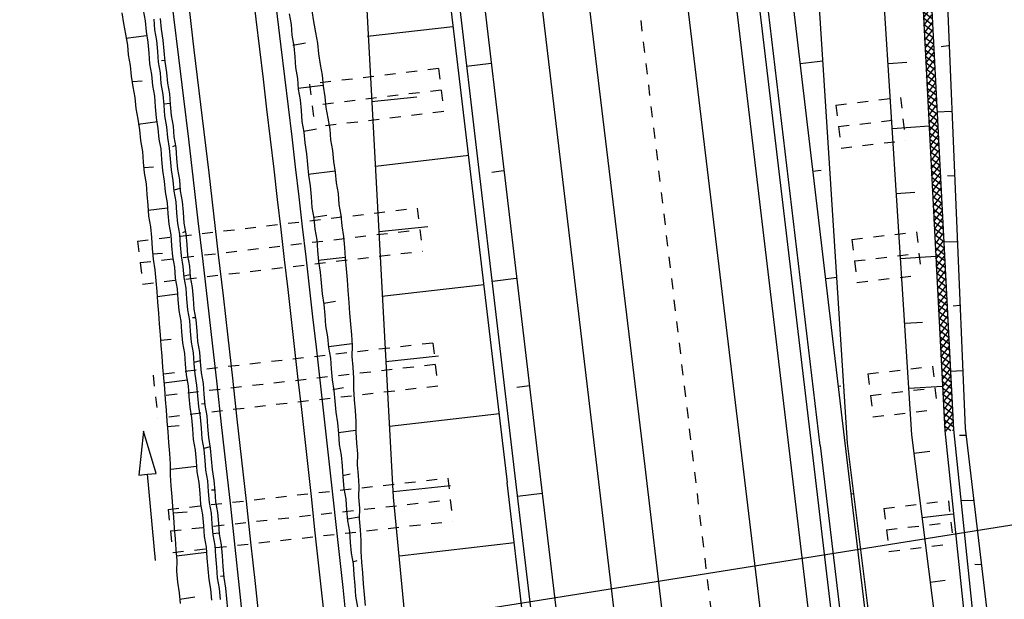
# Model space of a CAD drawing. Extents: x 447693 to 448165, y 439527 to 440695.
# Tile 24 of 88: x 447896 to 447942, y 439722 to 439749. Entities that reach past the tile are written whole.
import ezdxf

# ---------------------------------------------------------------- set-up
doc = ezdxf.new("R2010")
doc.units = 0
doc.header["$LTSCALE"] = 2
doc.header["$MEASUREMENT"] = 0
for name, pattern in [('ACAD_ISO05W100', [0.5, 0.25, -0.25]), ('ACAD_ISO10W100W', [0.5, 0.25, -0.25]), ('AUSGEZOGEN', [0]), ('PUNKTX2', [0.5, 0.25, -0.25])]:
    doc.linetypes.add(name, pattern=pattern)
doc.layers.get('0').update_dxf_attribs({"linetype": 'AUSGEZOGEN'})
for name, color, linetype in [('BOESCHG', 250, 'AUSGEZOGEN'), ('DB-Bahnachse', 7, 'CONTINUOUS'), ('DB-Gleisachse', 7, 'CONTINUOUS'), ('DB-GRABEN', 15, 'AUSGEZOGEN'), ('DB-HZV-Stützscheiben', 15, 'CONTINUOUS'), ('DB-Ingenieurbauwerke', 15, 'CONTINUOUS'), ('DB-Kabelanlagen', 15, 'CONTINUOUS'), ('DB-Wegboeschungen', 15, 'CONTINUOUS'), ('DB-Wege', 15, 'CONTINUOUS'), ('FBRTOP', 250, 'AUSGEZOGEN'), ('Planeinteilung', 250, 'CONTINUOUS'), ('RAHMEN', 7, 'AUSGEZOGEN')]:
    doc.layers.add(name, color=color, linetype=linetype)

# ---------------------------------------------------------------- blocks, each defined once
blk = doc.blocks.new('*X371')
at = {"color": 0, "linetype": 'ByBlock'}
for p, q in [((-40607, -108383), (-40293, -108069)), ((-40586, -108044), (-40586, -108044)), ((-40112, -108487), (-40552, -108047)), ((-40370, -108464), (-40001, -108095)), ((-39763, -108518), (-40203, -108077)), ((-40077, -108490), (-39709, -108121)), ((-39414, -108548), (-39854, -108108)), ((-39785, -108516), (-39416, -108147)), ((-39065, -108579), (-39505, -108139)), ((-38716, -108610), (-39156, -108170)), ((-40461, -108456), (-40603, -108314)), ((-39492, -108541), (-39124, -108173)), ((-39200, -108567), (-38831, -108199)), ((-38908, -108593), (-38539, -108224)), ((-38367, -108641), (-38807, -108201)), ((-38615, -108619), (-38247, -108250)), ((-38018, -108672), (-38458, -108232)), ((-38323, -108645), (-37954, -108276)), ((-37669, -108702), (-38109, -108262)), ((-38030, -108670), (-37662, -108302)), ((-37320, -108733), (-37760, -108293)), ((-37738, -108696), (-37370, -108328)), ((-37446, -108722), (-37077, -108354)), ((-36971, -108764), (-37411, -108324)), ((-37153, -108748), (-36785, -108379)), ((-36622, -108795), (-37062, -108355)), ((-36861, -108774), (-36492, -108405)), ((-36273, -108825), (-36713, -108386)), ((-36568, -108799), (-36200, -108431)), ((-35924, -108856), (-36364, -108417)), ((-36276, -108825), (-35908, -108457)), ((-35575, -108887), (-36015, -108447)), ((-35984, -108851), (-35615, -108483)), ((-35691, -108877), (-35323, -108508)), ((-35226, -108918), (-35666, -108478)), ((-35399, -108903), (-35031, -108534)), ((-34877, -108949), (-35317, -108509)), ((-35106, -108928), (-34738, -108560)), ((-34528, -108979), (-34967, -108540)), ((-34814, -108954), (-34446, -108586)), ((-34179, -109010), (-34618, -108571)), ((-34522, -108980), (-34153, -108612)), ((-33830, -109041), (-34269, -108601)), ((-34229, -109006), (-33861, -108638)), ((-33937, -109032), (-33569, -108663)), ((-33481, -109072), (-33920, -108632)), ((-33644, -109057), (-33276, -108689)), ((-33132, -109103), (-33571, -108663)), ((-33352, -109083), (-32984, -108715)), ((-32783, -109133), (-33222, -108694)), ((-33060, -109109), (-32692, -108741)), ((-32451, -109147), (-32873, -108725)), ((-32767, -109135), (-32399, -108767)), ((-32127, -109153), (-32524, -108756)), ((-32461, -109147), (-32107, -108792)), ((-31736, -109226), (-32175, -108786)), ((-32148, -109152), (-31814, -108818)), ((-31890, -109212), (-31522, -108844)), ((-31387, -109256), (-31826, -108817)), ((-31598, -109238), (-31230, -108870)), ((-31038, -109287), (-31477, -108848)), ((-31305, -109264), (-30937, -108895)), ((-30691, -109316), (-31128, -108879)), ((-31013, -109289), (-30643, -108920)), ((-30344, -109345), (-30781, -108908)), ((-30719, -109314), (-30349, -108944)), ((-29997, -109374), (-30433, -108937)), ((-30425, -109338), (-30056, -108969)), ((-30131, -109363), (-29762, -108993)), ((-29650, -109403), (-30086, -108966)), ((-29838, -109387), (-29468, -109018)), ((-29302, -109432), (-29739, -108995)), ((-29544, -109412), (-29175, -109042)), ((-28955, -109461), (-29392, -109024)), ((-29250, -109436), (-28881, -109067)), ((-28608, -109490), (-29045, -109053)), ((-32475, -109160), (-32461, -109147)), ((-32434, -109164), (-32451, -109147)), ((-32182, -109186), (-32148, -109152)), ((-32113, -109167), (-32127, -109153)), ((-32085, -109195), (-32113, -109167)), ((-28957, -109461), (-28587, -109091)), ((-28261, -109519), (-28698, -109082)), ((-28663, -109485), (-28294, -109116)), ((-28369, -109510), (-28000, -109140)), ((-27914, -109548), (-28350, -109111)), ((-28076, -109534), (-27706, -109165)), ((-27566, -109577), (-28003, -109140)), ((-27782, -109559), (-27413, -109189)), ((-27219, -109606), (-27656, -109169)), ((-27488, -109583), (-27119, -109214)), ((-26872, -109635), (-27309, -109198)), ((-27195, -109608), (-26825, -109238)), ((-26525, -109664), (-26962, -109227)), ((-26901, -109632), (-26532, -109263)), ((-26178, -109693), (-26614, -109256)), ((-26607, -109657), (-26238, -109288)), ((-26314, -109681), (-25944, -109312)), ((-25831, -109722), (-26267, -109285)), ((-26020, -109706), (-25650, -109337)), ((-25483, -109751), (-25920, -109314)), ((-25726, -109731), (-25357, -109361)), ((-25136, -109780), (-25573, -109343)), ((-25433, -109755), (-25063, -109386)), ((-24789, -109809), (-25226, -109372)), ((-25139, -109780), (-24769, -109410)), ((-24442, -109838), (-24879, -109401)), ((-24845, -109804), (-24476, -109435)), ((-24552, -109829), (-24182, -109459)), ((-24095, -109867), (-24531, -109430)), ((-24258, -109853), (-23888, -109484)), ((-23747, -109896), (-24184, -109459)), ((-23964, -109878), (-23595, -109508)), ((-23400, -109925), (-23837, -109488)), ((-23670, -109902), (-23301, -109533)), ((-23053, -109954), (-23490, -109517)), ((-23377, -109927), (-23007, -109557)), ((-22706, -109983), (-23143, -109546)), ((-23083, -109951), (-22714, -109582)), ((-22359, -110012), (-22796, -109575)), ((-22789, -109976), (-22420, -109606)), ((-22496, -110000), (-22126, -109631)), ((-22012, -110041), (-22448, -109604)), ((-22202, -110025), (-21833, -109655)), ((-21664, -110070), (-22101, -109633)), ((-21908, -110049), (-21539, -109680)), ((-21317, -110099), (-21754, -109662)), ((-21615, -110074), (-21245, -109704)), ((-20970, -110128), (-21407, -109691)), ((-21321, -110098), (-20952, -109729)), ((-20623, -110157), (-21060, -109720)), ((-21027, -110123), (-20658, -109753)), ((-20734, -110147), (-20364, -109778)), ((-20276, -110185), (-20712, -109749)), ((-20440, -110172), (-20070, -109802)), ((-19929, -110214), (-20365, -109778)), ((-20146, -110196), (-19777, -109827)), ((-19581, -110243), (-20018, -109807)), ((-19853, -110221), (-19483, -109851)), ((-19234, -110272), (-19671, -109836)), ((-19559, -110245), (-19189, -109876)), ((-18887, -110301), (-19324, -109865)), ((-19265, -110270), (-18896, -109900)), ((-18540, -110330), (-18977, -109894)), ((-18972, -110294), (-18602, -109925)), ((-18678, -110319), (-18308, -109949)), ((-18193, -110359), (-18629, -109923)), ((-18384, -110343), (-18015, -109974)), ((-17845, -110388), (-18282, -109952)), ((-17498, -110417), (-17935, -109981)), ((-18090, -110368), (-17721, -109998)), ((-17797, -110392), (-17427, -110023)), ((-17151, -110446), (-17588, -110010)), ((-17503, -110417), (-17134, -110047)), ((-16804, -110475), (-17241, -110039)), ((-17209, -110441), (-16840, -110072)), ((-16916, -110466), (-16546, -110097)), ((-16457, -110504), (-16894, -110068)), ((-16622, -110490), (-16253, -110121)), ((-16110, -110533), (-16546, -110097)), ((-16328, -110515), (-15959, -110146)), ((-15762, -110562), (-16199, -110125)), ((-16035, -110540), (-15665, -110170)), ((-15415, -110591), (-15852, -110154)), ((-15741, -110564), (-15372, -110195)), ((-15068, -110620), (-15505, -110183)), ((-15447, -110589), (-15078, -110219)), ((-14721, -110649), (-15158, -110212)), ((-15154, -110613), (-14784, -110244)), ((-14860, -110638), (-14490, -110268)), ((-14374, -110678), (-14810, -110241)), ((-14566, -110662), (-14197, -110293)), ((-14026, -110707), (-14463, -110270)), ((-14273, -110687), (-13903, -110317)), ((-13679, -110736), (-14116, -110299)), ((-13979, -110711), (-13609, -110342)), ((-13332, -110765), (-13769, -110328)), ((-13685, -110736), (-13316, -110366)), ((-12985, -110794), (-13422, -110357)), ((-13392, -110760), (-13022, -110391)), ((-13098, -110785), (-12728, -110415)), ((-12638, -110823), (-13075, -110386)), ((-12804, -110809), (-12435, -110440)), ((-12291, -110852), (-12727, -110415)), ((-11943, -110881), (-12380, -110444)), ((-12510, -110834), (-12141, -110464)), ((-12217, -110858), (-11847, -110489)), ((-11596, -110910), (-12033, -110473)), ((-11923, -110883), (-11554, -110513)), ((-11249, -110939), (-11686, -110502)), ((-11629, -110907), (-11260, -110538)), ((-10902, -110968), (-11339, -110531)), ((-11336, -110932), (-10966, -110562)), ((-11042, -110956), (-10673, -110587)), ((-10555, -110997), (-10991, -110560)), ((-10748, -110981), (-10379, -110611)), ((-10208, -111026), (-10644, -110589)), ((-10455, -111005), (-10085, -110636)), ((-9860, -111055), (-10297, -110618)), ((-10161, -111030), (-9792, -110660)), ((-9513, -111084), (-9950, -110647)), ((-9867, -111054), (-9498, -110685)), ((-9166, -111113), (-9603, -110676)), ((-9574, -111079), (-9204, -110709)), ((-9280, -111103), (-8911, -110734)), ((-8819, -111142), (-9256, -110705)), ((-8986, -111128), (-8617, -110758)), ((-8472, -111171), (-8908, -110734)), ((-8693, -111152), (-8323, -110783)), ((-8124, -111200), (-8561, -110763)), ((-8399, -111177), (-8029, -110807)), ((-7777, -111229), (-8214, -110792)), ((-8105, -111201), (-7736, -110832)), ((-7430, -111258), (-7867, -110821)), ((-7812, -111226), (-7442, -110856)), ((-7083, -111287), (-7520, -110850)), ((-7518, -111250), (-7148, -110881)), ((-6736, -111316), (-7173, -110879)), ((-7224, -111275), (-6855, -110905)), ((-6931, -111299), (-6561, -110930)), ((-6389, -111345), (-6825, -110908)), ((-6637, -111324), (-6267, -110955)), ((-6089, -111326), (-6478, -110937)), ((-6343, -111348), (-6089, -111094)), ((-6089, -111008), (-6131, -110966))]:
    blk.add_line(p, q, dxfattribs=at)
blk = doc.blocks.new('1135297')
at = {"layer": 'RAHMEN'}
blk.add_line((950, 5), (950, 292), dxfattribs=at)

msp = doc.modelspace()

# ---------------------------------------------------------------- linework, layer by layer
at = {"layer": 'BOESCHG'}
msp.add_lwpolyline([(447940.542, 439833.997, 0.014999), (447940.621, 439832.61, 0.007394), (447943.21, 439807.276, 0.000025), (447947.178, 439773.421, 0.000211), (447947.642, 439769.474, 0.000025), (447948.463, 439762.525, 0.000004), (447954.01, 439715.6, 0.000616), (447956.271, 439696.678, 0.001951), (447957.015, 439690.707, 0.084534), (447957.742, 439688.328, 0.039707), (447960.471, 439683.823, 0.047678), (447962.796, 439681.169, 0.085895)], format="xyb", dxfattribs=at)
at = {"layer": 'DB-Bahnachse', "linetype": 'ACAD_ISO10W100W'}
msp.add_line((447925.092, 439748.948), (447930.72, 439701.647), dxfattribs=at)
at = {"layer": 'DB-Gleisachse', "linetype": 'Continuous'}
for p, q in [((447926.764, 439753.69), (447929.748, 439728.869)), ((447922.293, 439753.176), (447925.277, 439728.354)), ((447929.748, 439728.869), (447931.403, 439714.966)), ((447925.277, 439728.354), (447926.932, 439714.452))]:
    msp.add_line(p, q, dxfattribs=at)
at = {"layer": 'DB-GRABEN', "linetype": 'Continuous'}
for p, q in [((447914.401, 439765.849), (447918.921, 439727.605)), ((447939.029, 439755.139), (447940.072, 439730.122)), ((447935.997, 439754.806), (447937.592, 439729.809)), ((447937.839, 439754.988), (447939.13, 439730.003)), ((447938.236, 439755.038), (447939.527, 439730.053)), ((447931.582, 439754.249), (447934.516, 439729.421)), ((447933.021, 439754.43), (447934.616, 439729.433)), ((447916.384, 439752.48), (447919.318, 439727.652)), ((447917.531, 439752.575), (447920.465, 439727.747)), ((447912.316, 439751.966), (447913.663, 439726.938)), ((447916.414, 439748.654), (447912.488, 439748.208)), ((447939.305, 439747.765), (447938.958, 439747.721)), ((447918.189, 439746.963), (447917.049, 439746.819)), ((447932.453, 439746.95), (447933.495, 439747.082)), ((447936.534, 439746.962), (447937.384, 439747.019)), ((447912.666, 439745.207), (447914.756, 439745.42)), ((447938.782, 439744.726), (447939.433, 439744.758)), ((447936.712, 439743.96), (447938.411, 439744.074)), ((447917.165, 439742.701), (447912.843, 439742.205)), ((447918.766, 439741.996), (447918.221, 439741.927)), ((447933.03, 439741.983), (447933.427, 439742.033)), ((447939.561, 439741.75), (447939.257, 439741.762)), ((447936.889, 439740.959), (447937.739, 439741.016)), ((447913.021, 439739.204), (447915.259, 439739.436)), ((447939.088, 439738.717), (447939.689, 439738.742)), ((447937.067, 439737.957), (447938.716, 439738.065)), ((447919.343, 439737.029), (447918.252, 439736.891)), ((447933.657, 439737.023), (447934.153, 439737.085)), ((447917.868, 439736.742), (447913.149, 439736.196)), ((447939.811, 439735.784), (447939.513, 439735.746)), ((447937.294, 439734.962), (447938.094, 439735.013)), ((447913.326, 439733.195), (447915.763, 439733.452)), ((447939.387, 439732.757), (447939.939, 439732.776)), ((447919.97, 439732.069), (447919.375, 439731.993)), ((447934.234, 439732.056), (447934.333, 439732.068)), ((447937.471, 439731.961), (447939.022, 439732.056)), ((447918.57, 439730.783), (447913.504, 439730.193)), ((447939.527, 439730.053), (447940.983, 439716.126)), ((447940.072, 439730.122), (447941.727, 439716.22)), ((447937.592, 439729.809), (447939.28, 439716.447)), ((447939.13, 439730.003), (447940.586, 439716.076)), ((447940.116, 439729.775), (447939.812, 439729.787)), ((447934.516, 439729.421), (447936.121, 439715.939)), ((447934.616, 439729.433), (447936.297, 439716.119)), ((447937.698, 439728.966), (447938.443, 439729.06)), ((447913.681, 439727.192), (447916.317, 439727.475)), ((447926.225, 439666.183), (447918.921, 439727.605)), ((447919.318, 439727.652), (447920.973, 439713.75)), ((447920.465, 439727.747), (447922.121, 439713.844)), ((447913.663, 439726.938), (447915.014, 439713.048)), ((447920.547, 439727.102), (447919.406, 439726.958)), ((447934.811, 439727.089), (447934.91, 439727.102)), ((447939.89, 439726.773), (447940.442, 439726.792)), ((447938.074, 439725.989), (447939.513, 439726.171)), ((447919.272, 439724.824), (447913.958, 439724.203)), ((447940.818, 439723.816), (447940.514, 439723.828)), ((447938.45, 439723.013), (447939.145, 439723.101))]:
    msp.add_line(p, q, dxfattribs=at)
at = {"layer": 'DB-HZV-Stützscheiben', "linetype": 'PUNKTX2'}
for p, q in [((447915.759, 439746.721), (447909.803, 439745.998)), ((447915.759, 439746.721), (447916, 439744.736)), ((447909.803, 439745.998), (447910.044, 439744.013)), ((447934.102, 439745.037), (447937.081, 439745.391)), ((447937.081, 439745.391), (447937.318, 439743.405)), ((447916, 439744.736), (447910.044, 439744.013)), ((447934.102, 439745.037), (447934.338, 439743.051)), ((447934.338, 439743.051), (447937.318, 439743.405)), ((447901.867, 439738.755), (447914.777, 439740.282)), ((447914.777, 439740.282), (447915.012, 439738.295)), ((447934.84, 439738.831), (447937.819, 439739.185)), ((447937.819, 439739.185), (447938.055, 439737.199)), ((447901.867, 439738.755), (447902.102, 439736.769)), ((447934.84, 439738.831), (447935.076, 439736.845)), ((447902.102, 439736.769), (447915.012, 439738.295)), ((447935.076, 439736.845), (447938.055, 439737.199)), ((447915.494, 439734.048), (447902.58, 439732.562)), ((447915.494, 439734.048), (447915.723, 439732.061)), ((447935.578, 439732.625), (447938.557, 439732.979)), ((447938.557, 439732.979), (447938.793, 439730.993)), ((447902.58, 439732.562), (447902.808, 439730.576)), ((447935.578, 439732.625), (447935.814, 439730.639)), ((447915.723, 439732.061), (447902.808, 439730.576)), ((447935.814, 439730.639), (447938.793, 439730.993)), ((447903.273, 439726.367), (447916.192, 439727.813)), ((447916.192, 439727.813), (447916.415, 439725.825)), ((447936.316, 439726.418), (447939.295, 439726.772)), ((447936.316, 439726.418), (447936.552, 439724.432)), ((447939.295, 439726.772), (447939.531, 439724.786)), ((447903.273, 439726.367), (447903.495, 439724.38)), ((447903.495, 439724.38), (447916.415, 439725.825)), ((447936.552, 439724.432), (447939.531, 439724.786))]:
    msp.add_line(p, q, dxfattribs=at)
at = {"layer": 'DB-HZV-Stützscheiben', "linetype": 'ACAD_ISO05W100'}
for p, q in [((447915.879, 439745.729), (447909.923, 439745.006)), ((447934.22, 439744.044), (447937.199, 439744.398)), ((447901.984, 439737.762), (447914.894, 439739.289)), ((447934.958, 439737.838), (447937.937, 439738.192)), ((447915.609, 439733.055), (447902.694, 439731.569)), ((447935.696, 439731.632), (447938.675, 439731.986)), ((447903.384, 439725.373), (447916.303, 439726.819)), ((447936.434, 439725.425), (447939.413, 439725.779))]:
    msp.add_line(p, q, dxfattribs=at)
at = {"layer": 'DB-Ingenieurbauwerke', "linetype": 'Continuous'}
for p, q in [((447924.918, 439788.077), (447936.734, 439688.774)), ((447916.08, 439787.026), (447927.896, 439687.722))]:
    msp.add_line(p, q, dxfattribs=at)
at = {"layer": 'DB-Kabelanlagen', "linetype": 'Continuous'}
for p, q in [((447929.704, 439756.843), (447932.972, 439729.276)), ((447933.369, 439729.326), (447930.115, 439756.763)), ((447932.972, 439729.276), (447934.627, 439715.374)), ((447933.369, 439729.326), (447935.024, 439715.424))]:
    msp.add_line(p, q, dxfattribs=at)
at = {"layer": 'DB-Wegboeschungen', "linetype": 'Continuous'}
for p, q in [((447901.136, 439749.293), (447901.225, 439748.799)), ((447902.129, 439749.421), (447902.218, 439748.927)), ((447908.864, 439749.249), (447908.953, 439748.754)), ((447909.906, 439749.381), (447909.995, 439748.887)), ((447901.225, 439748.799), (447901.314, 439748.304)), ((447902.218, 439748.927), (447902.257, 439748.428)), ((447902.613, 439749.008), (447902.652, 439748.51)), ((447902.912, 439749.032), (447902.951, 439748.533)), ((447908.953, 439748.754), (447908.992, 439748.256)), ((447909.995, 439748.887), (447910.084, 439748.392)), ((447901.314, 439748.304), (447901.403, 439747.809)), ((447902.273, 439748.229), (447901.33, 439748.105)), ((447902.257, 439748.428), (447902.347, 439747.934)), ((447902.652, 439748.51), (447902.741, 439748.015)), ((447902.951, 439748.533), (447903.04, 439748.039)), ((447908.992, 439748.256), (447909.081, 439747.761)), ((447910.084, 439748.392), (447910.174, 439747.897)), ((447901.403, 439747.809), (447901.439, 439747.361)), ((447902.347, 439747.934), (447902.386, 439747.435)), ((447902.741, 439748.015), (447902.781, 439747.517)), ((447903.04, 439748.039), (447903.08, 439747.54)), ((447909.027, 439747.807), (447909.621, 439747.904)), ((447910.174, 439747.897), (447910.213, 439747.399)), ((447901.439, 439747.361), (447901.528, 439746.866)), ((447902.386, 439747.435), (447902.425, 439746.937)), ((447902.781, 439747.517), (447902.82, 439747.018)), ((447903.08, 439747.54), (447903.119, 439747.042)), ((447909.081, 439747.761), (447909.12, 439747.263)), ((447910.213, 439747.399), (447910.302, 439746.904)), ((447901.528, 439746.866), (447901.567, 439746.368)), ((447902.425, 439746.937), (447902.514, 439746.442)), ((447902.82, 439747.018), (447902.909, 439746.524)), ((447903.115, 439747.091), (447902.965, 439747.08)), ((447903.119, 439747.042), (447903.208, 439746.547)), ((447909.12, 439747.263), (447909.159, 439746.764)), ((447910.302, 439746.904), (447910.391, 439746.41)), ((447902.514, 439746.442), (447902.553, 439745.944)), ((447902.909, 439746.524), (447902.948, 439746.025)), ((447903.208, 439746.547), (447903.247, 439746.049)), ((447909.159, 439746.764), (447909.248, 439746.27)), ((447910.391, 439746.41), (447910.43, 439745.911)), ((447901.567, 439746.368), (447901.656, 439745.873)), ((447901.636, 439746.123), (447902.085, 439746.158)), ((447902.948, 439746.025), (447903.037, 439745.531)), ((447903.247, 439746.049), (447903.336, 439745.554)), ((447909.248, 439746.27), (447909.287, 439745.771)), ((447909.284, 439745.821), (447910.426, 439745.961)), ((447901.656, 439745.873), (447901.745, 439745.379)), ((447902.553, 439745.944), (447902.642, 439745.449)), ((447903.037, 439745.531), (447903.076, 439745.032)), ((447903.336, 439745.554), (447903.375, 439745.056)), ((447909.287, 439745.771), (447909.377, 439745.277)), ((447910.43, 439745.911), (447910.519, 439745.417)), ((447901.745, 439745.379), (447901.784, 439744.88)), ((447902.642, 439745.449), (447902.681, 439744.951)), ((447903.372, 439745.105), (447903.072, 439745.082)), ((447903.375, 439745.056), (447903.415, 439744.557)), ((447909.377, 439745.277), (447909.416, 439744.778)), ((447910.519, 439745.417), (447910.558, 439744.918)), ((447901.784, 439744.88), (447901.873, 439744.386)), ((447902.681, 439744.951), (447902.721, 439744.452)), ((447903.076, 439745.032), (447903.116, 439744.534)), ((447909.416, 439744.778), (447909.455, 439744.28)), ((447910.558, 439744.918), (447910.647, 439744.424)), ((447901.873, 439744.386), (447901.962, 439743.891)), ((447902.786, 439744.257), (447901.893, 439744.137)), ((447902.721, 439744.452), (447902.81, 439743.958)), ((447903.116, 439744.534), (447903.205, 439744.039)), ((447903.415, 439744.557), (447903.504, 439744.063)), ((447909.455, 439744.28), (447909.544, 439743.785)), ((447910.647, 439744.424), (447910.736, 439743.929)), ((447901.962, 439743.891), (447902.002, 439743.393)), ((447902.81, 439743.958), (447902.849, 439743.459)), ((447903.205, 439744.039), (447903.244, 439743.541)), ((447903.504, 439744.063), (447903.543, 439743.564)), ((447909.54, 439743.835), (447910.134, 439743.932)), ((447909.544, 439743.785), (447909.583, 439743.287)), ((447910.736, 439743.929), (447910.776, 439743.431)), ((447902.002, 439743.393), (447902.091, 439742.898)), ((447902.849, 439743.459), (447902.934, 439743.015)), ((447903.244, 439743.541), (447903.333, 439743.046)), ((447903.543, 439743.564), (447903.632, 439743.07)), ((447909.583, 439743.287), (447909.672, 439742.792)), ((447910.776, 439743.431), (447910.865, 439742.936)), ((447902.091, 439742.898), (447902.13, 439742.4)), ((447902.934, 439743.015), (447902.973, 439742.516)), ((447903.333, 439743.046), (447903.372, 439742.548)), ((447903.624, 439743.169), (447903.478, 439743.108)), ((447903.632, 439743.07), (447903.671, 439742.571)), ((447909.672, 439742.792), (447909.711, 439742.294)), ((447910.865, 439742.936), (447910.904, 439742.438)), ((447902.13, 439742.4), (447902.169, 439741.901)), ((447902.973, 439742.516), (447903.013, 439742.018)), ((447903.372, 439742.548), (447903.411, 439742.049)), ((447903.671, 439742.571), (447903.71, 439742.073)), ((447910.904, 439742.438), (447910.993, 439741.943)), ((447902.149, 439742.151), (447902.598, 439742.186)), ((447902.169, 439741.901), (447902.258, 439741.407)), ((447903.013, 439742.018), (447903.102, 439741.523)), ((447903.411, 439742.049), (447903.5, 439741.555)), ((447903.71, 439742.073), (447903.799, 439741.578)), ((447909.711, 439742.294), (447909.751, 439741.795)), ((447909.747, 439741.845), (447910.989, 439741.993)), ((447910.993, 439741.943), (447911.032, 439741.445)), ((447902.258, 439741.407), (447902.297, 439740.908)), ((447903.102, 439741.523), (447903.141, 439741.025)), ((447903.5, 439741.555), (447903.54, 439741.056)), ((447903.799, 439741.578), (447903.839, 439741.08)), ((447909.751, 439741.795), (447909.84, 439741.301)), ((447911.032, 439741.445), (447911.121, 439740.95)), ((447903.141, 439741.025), (447903.23, 439740.53)), ((447903.831, 439741.179), (447903.536, 439741.106)), ((447903.54, 439741.056), (447903.629, 439740.562)), ((447903.839, 439741.08), (447903.928, 439740.585)), ((447909.84, 439741.301), (447909.879, 439740.803)), ((447911.121, 439740.95), (447911.16, 439740.452)), ((447902.297, 439740.908), (447902.337, 439740.41)), ((447903.23, 439740.53), (447903.269, 439740.032)), ((447903.629, 439740.562), (447903.668, 439740.063)), ((447903.928, 439740.585), (447903.967, 439740.087)), ((447909.879, 439740.803), (447909.918, 439740.304)), ((447902.337, 439740.41), (447902.376, 439739.911)), ((447903.249, 439740.281), (447902.356, 439740.161)), ((447903.668, 439740.063), (447903.707, 439739.565)), ((447903.967, 439740.087), (447904.006, 439739.588)), ((447909.918, 439740.304), (447910.007, 439739.81)), ((447911.16, 439740.452), (447911.249, 439739.957)), ((447902.376, 439739.911), (447902.465, 439739.417)), ((447903.269, 439740.032), (447903.308, 439739.533)), ((447904.006, 439739.588), (447904.095, 439739.094)), ((447910.003, 439739.859), (447910.598, 439739.956)), ((447910.007, 439739.81), (447910.046, 439739.311)), ((447911.249, 439739.957), (447911.289, 439739.459)), ((447902.465, 439739.417), (447902.504, 439738.918)), ((447903.308, 439739.533), (447903.397, 439739.039)), ((447903.707, 439739.565), (447903.796, 439739.07)), ((447904.087, 439739.193), (447903.942, 439739.132)), ((447910.046, 439739.311), (447910.135, 439738.817)), ((447911.289, 439739.459), (447911.378, 439738.964)), ((447902.504, 439738.918), (447902.543, 439738.42)), ((447903.397, 439739.039), (447903.437, 439738.54)), ((447903.796, 439739.07), (447903.835, 439738.572)), ((447904.095, 439739.094), (447904.134, 439738.595)), ((447910.135, 439738.817), (447910.175, 439738.318)), ((447911.378, 439738.964), (447911.417, 439738.466)), ((447902.543, 439738.42), (447902.582, 439737.922)), ((447903.437, 439738.54), (447903.476, 439738.042)), ((447903.835, 439738.572), (447903.874, 439738.073)), ((447904.134, 439738.595), (447904.174, 439738.097)), ((447910.175, 439738.318), (447910.214, 439737.82)), ((447911.417, 439738.466), (447911.456, 439737.967)), ((447902.563, 439738.171), (447903.011, 439738.206)), ((447902.582, 439737.922), (447902.671, 439737.427)), ((447903.476, 439738.042), (447903.565, 439737.547)), ((447903.874, 439738.073), (447903.964, 439737.579)), ((447904.174, 439738.097), (447904.263, 439737.602)), ((447910.21, 439737.869), (447911.452, 439738.017)), ((447910.214, 439737.82), (447910.303, 439737.325)), ((447911.456, 439737.967), (447911.495, 439737.469)), ((447902.671, 439737.427), (447902.711, 439736.928)), ((447903.565, 439737.547), (447903.604, 439737.049)), ((447903.964, 439737.579), (447904.003, 439737.08)), ((447904.263, 439737.602), (447904.302, 439737.104)), ((447910.303, 439737.325), (447910.342, 439736.827)), ((447911.495, 439737.469), (447911.535, 439736.971)), ((447902.711, 439736.928), (447902.75, 439736.43)), ((447903.604, 439737.049), (447903.693, 439736.554)), ((447904.294, 439737.203), (447903.999, 439737.13)), ((447904.003, 439737.08), (447904.092, 439736.586)), ((447904.302, 439737.104), (447904.391, 439736.609)), ((447911.535, 439736.971), (447911.574, 439736.472)), ((447902.75, 439736.43), (447902.789, 439735.932)), ((447903.693, 439736.554), (447903.732, 439736.056)), ((447904.092, 439736.586), (447904.131, 439736.087)), ((447904.391, 439736.609), (447904.43, 439736.111)), ((447910.342, 439736.827), (447910.381, 439736.328)), ((447911.574, 439736.472), (447911.617, 439735.924)), ((447903.713, 439736.305), (447902.769, 439736.181)), ((447903.732, 439736.056), (447903.771, 439735.557)), ((447904.131, 439736.087), (447904.17, 439735.589)), ((447904.43, 439736.111), (447904.469, 439735.612)), ((447910.381, 439736.328), (447910.47, 439735.834)), ((447910.467, 439735.883), (447911.011, 439735.976)), ((447902.789, 439735.932), (447902.828, 439735.433)), ((447903.771, 439735.557), (447903.861, 439735.063)), ((447904.17, 439735.589), (447904.259, 439735.094)), ((447904.469, 439735.612), (447904.558, 439735.118)), ((447910.47, 439735.834), (447910.51, 439735.335)), ((447911.617, 439735.924), (447911.656, 439735.425)), ((447902.828, 439735.433), (447902.868, 439734.935)), ((447903.861, 439735.063), (447903.9, 439734.564)), ((447904.259, 439735.094), (447904.298, 439734.596)), ((447904.551, 439735.217), (447904.401, 439735.206)), ((447904.558, 439735.118), (447904.598, 439734.619)), ((447910.51, 439735.335), (447910.549, 439734.837)), ((447911.656, 439735.425), (447911.695, 439734.927)), ((447902.868, 439734.935), (447902.907, 439734.436)), ((447904.298, 439734.596), (447904.338, 439734.097)), ((447904.598, 439734.619), (447904.637, 439734.121)), ((447910.549, 439734.837), (447910.638, 439734.342)), ((447911.695, 439734.927), (447911.735, 439734.428)), ((447902.907, 439734.436), (447902.946, 439733.938)), ((447902.926, 439734.187), (447903.425, 439734.226)), ((447903.9, 439734.564), (447903.939, 439734.066)), ((447910.638, 439734.342), (447910.677, 439733.844)), ((447911.735, 439734.428), (447911.774, 439733.93)), ((447902.946, 439733.938), (447902.985, 439733.439)), ((447903.939, 439734.066), (447904.028, 439733.571)), ((447904.338, 439734.097), (447904.427, 439733.603)), ((447904.637, 439734.121), (447904.726, 439733.626)), ((447910.673, 439733.894), (447911.766, 439734.03)), ((447910.677, 439733.844), (447910.766, 439733.349)), ((447911.774, 439733.93), (447911.763, 439733.428)), ((447902.985, 439733.439), (447903.024, 439732.941)), ((447904.028, 439733.571), (447904.067, 439733.073)), ((447904.427, 439733.603), (447904.466, 439733.104)), ((447904.757, 439733.228), (447904.462, 439733.154)), ((447904.726, 439733.626), (447904.761, 439733.178)), ((447910.766, 439733.349), (447910.805, 439732.851)), ((447911.763, 439733.428), (447911.802, 439732.929)), ((447903.024, 439732.941), (447903.064, 439732.442)), ((447904.067, 439733.073), (447904.106, 439732.574)), ((447904.466, 439733.104), (447904.505, 439732.606)), ((447904.761, 439733.178), (447904.8, 439732.679)), ((447910.805, 439732.851), (447910.845, 439732.352)), ((447911.802, 439732.929), (447911.841, 439732.431)), ((447903.064, 439732.442), (447903.103, 439731.944)), ((447904.176, 439732.329), (447903.083, 439732.193)), ((447904.106, 439732.574), (447904.195, 439732.08)), ((447904.505, 439732.606), (447904.594, 439732.111)), ((447904.8, 439732.679), (447904.889, 439732.185)), ((447910.845, 439732.352), (447910.934, 439731.858)), ((447911.841, 439732.431), (447911.831, 439731.928)), ((447903.103, 439731.944), (447903.142, 439731.445)), ((447904.195, 439732.08), (447904.235, 439731.581)), ((447904.594, 439732.111), (447904.633, 439731.613)), ((447904.889, 439732.185), (447904.929, 439731.686)), ((447910.88, 439731.904), (447911.374, 439731.993)), ((447911.831, 439731.928), (447911.87, 439731.43)), ((447903.142, 439731.445), (447903.181, 439730.947)), ((447904.235, 439731.581), (447904.274, 439731.083)), ((447904.633, 439731.613), (447904.673, 439731.114)), ((447904.929, 439731.686), (447904.968, 439731.188)), ((447910.934, 439731.858), (447910.973, 439731.359)), ((447911.87, 439731.43), (447911.909, 439730.931)), ((447904.274, 439731.083), (447904.363, 439730.589)), ((447904.673, 439731.114), (447904.762, 439730.62)), ((447904.964, 439731.238), (447904.814, 439731.226)), ((447904.968, 439731.188), (447905.057, 439730.693)), ((447910.973, 439731.359), (447911.012, 439730.861)), ((447903.181, 439730.947), (447903.22, 439730.449)), ((447904.363, 439730.589), (447904.402, 439730.09)), ((447904.762, 439730.62), (447904.801, 439730.121)), ((447905.057, 439730.693), (447905.096, 439730.195)), ((447911.012, 439730.861), (447911.101, 439730.366)), ((447911.909, 439730.931), (447911.948, 439730.433)), ((447903.22, 439730.449), (447903.26, 439729.95)), ((447903.24, 439730.199), (447903.788, 439730.242)), ((447904.402, 439730.09), (447904.441, 439729.592)), ((447904.801, 439730.121), (447904.84, 439729.623)), ((447905.096, 439730.195), (447905.135, 439729.696)), ((447911.101, 439730.366), (447911.14, 439729.868)), ((447911.948, 439730.433), (447911.938, 439729.93)), ((447902.134, 439729.98), (447901.922, 439727.952)), ((447902.718, 439728.026), (447902.134, 439729.98)), ((447903.26, 439729.95), (447903.299, 439729.452)), ((447904.441, 439729.592), (447904.53, 439729.097)), ((447904.84, 439729.623), (447904.929, 439729.128)), ((447905.135, 439729.696), (447905.224, 439729.202)), ((447911.136, 439729.918), (447911.93, 439730.03)), ((447911.14, 439729.868), (447911.18, 439729.369)), ((447911.938, 439729.93), (447911.977, 439729.432)), ((447903.299, 439729.452), (447903.338, 439728.953)), ((447905.22, 439729.252), (447904.925, 439729.178)), ((447905.224, 439729.202), (447905.264, 439728.703)), ((447911.18, 439729.369), (447911.269, 439728.875)), ((447911.977, 439729.432), (447912.016, 439728.934)), ((447903.338, 439728.953), (447903.377, 439728.455)), ((447904.53, 439729.097), (447904.57, 439728.599)), ((447904.929, 439729.128), (447904.968, 439728.63)), ((447905.264, 439728.703), (447905.303, 439728.205)), ((447911.269, 439728.875), (447911.308, 439728.376)), ((447912.016, 439728.934), (447912.006, 439728.431)), ((447903.377, 439728.455), (447903.367, 439727.952)), ((447904.589, 439728.349), (447903.397, 439728.205)), ((447904.57, 439728.599), (447904.609, 439728.1)), ((447904.968, 439728.63), (447905.004, 439728.181)), ((447911.308, 439728.376), (447911.347, 439727.878)), ((447912.006, 439728.431), (447912.045, 439727.933)), ((447901.922, 439727.952), (447902.32, 439727.989)), ((447902.32, 439727.989), (447902.718, 439728.026)), ((447902.693, 439724.006), (447902.32, 439727.989)), ((447903.367, 439727.952), (447903.406, 439727.454)), ((447904.609, 439728.1), (447904.698, 439727.606)), ((447905.004, 439728.181), (447905.093, 439727.687)), ((447905.303, 439728.205), (447905.392, 439727.71)), ((447911.343, 439727.928), (447911.688, 439728.005)), ((447911.347, 439727.878), (447911.39, 439727.33)), ((447912.045, 439727.933), (447912.084, 439727.434)), ((447903.406, 439727.454), (447903.445, 439726.955)), ((447904.698, 439727.606), (447904.737, 439727.107)), ((447905.093, 439727.687), (447905.132, 439727.188)), ((447905.392, 439727.71), (447905.431, 439727.212)), ((447911.39, 439727.33), (447911.479, 439726.835)), ((447912.084, 439727.434), (447912.073, 439726.932)), ((447903.445, 439726.955), (447903.48, 439726.507)), ((447904.737, 439727.107), (447904.776, 439726.609)), ((447905.132, 439727.188), (447905.171, 439726.69)), ((447905.427, 439727.262), (447905.278, 439727.25)), ((447905.431, 439727.212), (447905.47, 439726.713)), ((447912.073, 439726.932), (447912.113, 439726.433)), ((447903.48, 439726.507), (447903.52, 439726.008)), ((447904.776, 439726.609), (447904.865, 439726.114)), ((447905.171, 439726.69), (447905.26, 439726.195)), ((447905.47, 439726.713), (447905.559, 439726.219)), ((447911.479, 439726.835), (447911.518, 439726.336)), ((447912.113, 439726.433), (447912.102, 439725.931)), ((447903.504, 439726.208), (447904.152, 439726.259)), ((447903.52, 439726.008), (447903.559, 439725.51)), ((447904.865, 439726.114), (447904.905, 439725.616)), ((447905.26, 439726.195), (447905.299, 439725.697)), ((447905.559, 439726.219), (447905.598, 439725.72)), ((447911.518, 439726.336), (447911.558, 439725.838)), ((447911.55, 439725.938), (447912.094, 439726.031)), ((447903.559, 439725.51), (447903.598, 439725.011)), ((447904.905, 439725.616), (447904.944, 439725.117)), ((447905.299, 439725.697), (447905.339, 439725.198)), ((447905.598, 439725.72), (447905.638, 439725.222)), ((447911.558, 439725.838), (447911.647, 439725.344)), ((447912.102, 439725.931), (447912.141, 439725.433)), ((447904.944, 439725.117), (447905.033, 439724.623)), ((447905.634, 439725.272), (447905.335, 439725.248)), ((447905.339, 439725.198), (447905.428, 439724.704)), ((447905.638, 439725.222), (447905.727, 439724.727)), ((447911.647, 439725.344), (447911.686, 439724.845)), ((447912.141, 439725.433), (447912.18, 439724.934)), ((447903.598, 439725.011), (447903.637, 439724.513)), ((447905.033, 439724.623), (447905.072, 439724.124)), ((447905.428, 439724.704), (447905.467, 439724.205)), ((447905.727, 439724.727), (447905.766, 439724.229)), ((447911.686, 439724.845), (447911.725, 439724.347)), ((447912.18, 439724.934), (447912.17, 439724.432)), ((447903.637, 439724.513), (447903.676, 439724.014)), ((447905.052, 439724.373), (447903.661, 439724.214)), ((447905.467, 439724.205), (447905.506, 439723.707)), ((447905.766, 439724.229), (447905.805, 439723.73)), ((447911.725, 439724.347), (447911.814, 439723.852)), ((447912.17, 439724.432), (447912.209, 439723.933)), ((447903.676, 439724.014), (447903.666, 439723.512)), ((447905.072, 439724.124), (447905.111, 439723.626)), ((447905.506, 439723.707), (447905.545, 439723.208)), ((447905.805, 439723.73), (447905.844, 439723.232)), ((447911.806, 439723.952), (447912.002, 439724.017)), ((447911.814, 439723.852), (447911.853, 439723.354)), ((447912.209, 439723.933), (447912.248, 439723.435)), ((447903.666, 439723.512), (447903.705, 439723.014)), ((447905.111, 439723.626), (447905.15, 439723.127)), ((447905.84, 439723.282), (447905.691, 439723.27)), ((447905.844, 439723.232), (447905.933, 439722.738)), ((447911.853, 439723.354), (447911.893, 439722.855)), ((447912.248, 439723.435), (447912.287, 439722.936)), ((447903.705, 439723.014), (447903.794, 439722.519)), ((447905.15, 439723.127), (447905.236, 439722.683)), ((447905.545, 439723.208), (447905.634, 439722.714)), ((447911.893, 439722.855), (447911.932, 439722.357)), ((447912.287, 439722.936), (447912.327, 439722.438)), ((447903.794, 439722.519), (447903.833, 439722.021)), ((447903.817, 439722.22), (447904.511, 439722.325)), ((447905.236, 439722.683), (447905.275, 439722.184)), ((447905.634, 439722.714), (447905.674, 439722.215)), ((447905.933, 439722.738), (447905.973, 439722.239)), ((447911.932, 439722.357), (447912.021, 439721.862)), ((447912.327, 439722.438), (447912.366, 439721.939)), ((447905.973, 439722.239), (447906.012, 439721.741))]:
    msp.add_line(p, q, dxfattribs=at)
at = {"layer": 'DB-Wege', "linetype": 'Continuous'}
for major_axis, start_param, end_param in [((1984.304, 269.336), -0.065782, 0.023467), ((1983.313, 269.209), -0.065786, 0.023463), ((1980.341, 268.794), -0.03762, 0.023469), ((1979.599, 268.689), -0.037618, 0.023103)]:
    msp.add_ellipse((445920.406, 439507.957), major_axis=major_axis, ratio=1, start_param=start_param, end_param=end_param, dxfattribs=at)
at = {"layer": 'FBRTOP'}
for points in [[(447863.757, 440675.122, 0.000001), (447863.91, 440674.157, -0.000001), (447871.768, 440624.779), (447883.554, 440550.71, -0.000005), (447893.375, 440488.987, 0.000006), (447903.196, 440427.263, 0.000001), (447911.053, 440377.884, -0.000001), (447918.911, 440328.506), (447930.697, 440254.437, -0.000002), (447938.554, 440205.059, 0.000002), (447946.411, 440155.68), (447958.197, 440081.611), (447966.054, 440032.233, 0.000001), (447971.947, 439995.199, -0.000001), (447977.84, 439958.164, -0.000005), (447983.732, 439921.13, 0.000005), (447989.625, 439884.096, 0.000004), (447997.482, 439834.718, -0.000003), (448005.34, 439785.34, 0), (448016.799, 439713.325, -0.000001), (448024.983, 439661.892, -0.000001), (448032.84, 439612.513, 0.000002), (448040.697, 439563.134), (448042.115, 439554.224, -0.000002)], [(447926.482, 440062.971), (447932.229, 440026.851, 0.000001), (447938.122, 439989.817), (447944.015, 439952.782, -0.000005), (447949.908, 439915.748, 0.000005), (447955.8, 439878.714, 0.000004), (447963.658, 439829.336, -0.000003), (447971.515, 439779.957), (447982.975, 439707.942), (447991.158, 439656.51, -0.000001), (447999.015, 439607.131, 0.000002), (448006.872, 439557.752), (448008.29, 439548.841, -0.000002)]]:
    msp.add_lwpolyline(points, format="xyb", dxfattribs=at)
at = {"layer": 'FBRTOP', "const_width": 0.5}
for points in [[(447874.057, 440515.262, 0.001447), (447878.561, 440486.63, 0.000006), (447888.382, 440424.906, 0.000001), (447896.24, 440375.527, -0.000001), (447904.097, 440326.148), (447915.883, 440252.08, -0.000002), (447923.74, 440202.702, 0.000002), (447931.597, 440153.323), (447943.383, 440079.254), (447951.24, 440029.876, 0.000001), (447957.133, 439992.842, -0.000001), (447963.026, 439955.807, -0.000005), (447968.919, 439918.773, 0.000005), (447974.811, 439881.739, 0.000004), (447982.669, 439832.361, -0.000003), (447990.526, 439782.982, 0), (448001.985, 439710.967, -0.000001), (448010.169, 439659.535, -0.000001), (448018.026, 439610.156, 0.000002), (448025.883, 439560.777), (448027.301, 439551.866, -0.000002)], [(447869.981, 440514.593, -0.002287), (447874.611, 440486.001, 0.000006), (447884.432, 440424.278, 0.000001), (447892.289, 440374.899, -0.000001), (447900.147, 440325.52), (447911.933, 440251.452, -0.000002), (447919.79, 440202.073, 0.000002), (447927.647, 440152.695), (447939.433, 440078.626), (447947.29, 440029.248, 0.000001), (447953.183, 439992.213, -0.000001), (447959.076, 439955.179, -0.000005), (447964.968, 439918.145, 0.000005), (447970.861, 439881.111, 0.000004), (447978.718, 439831.732, -0.000003), (447986.576, 439782.354, 0), (447998.035, 439710.339, -0.000001), (448006.219, 439658.907, -0.000001), (448014.076, 439609.528, 0.000002), (448021.933, 439560.149), (448023.351, 439551.238, -0.000002)]]:
    msp.add_lwpolyline(points, format="xyb", dxfattribs=at)

# ---------------------------------------------------------------- block references
at = {"layer": 'DB-GRABEN', "linetype": 'Continuous', "xscale": 0.0009999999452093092, "yscale": 0.000999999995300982, "zscale": 0.001, "rotation": 277.7296829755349}
msp.add_blockref('*X371', (448050.308, 439738.914), dxfattribs=at)
at = {"layer": 'Planeinteilung', "linetype": 'Continuous', "rotation": 279.0411497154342}
msp.add_blockref('1135297', (447692.942, 440647.942), dxfattribs=at)

doc.saveas('drawing.dxf')
